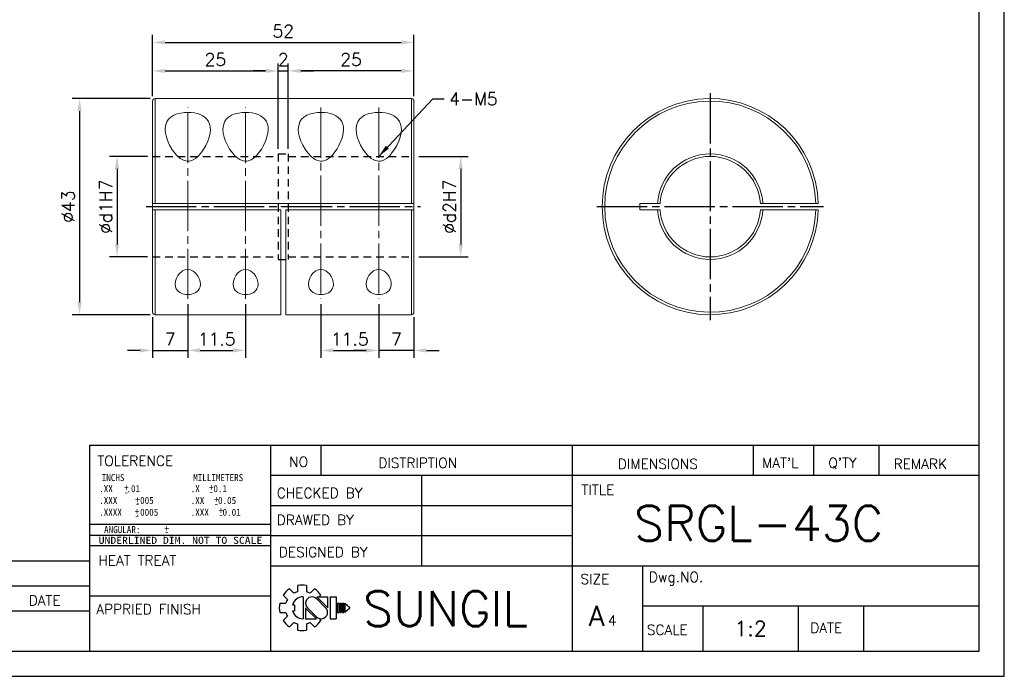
# Model space of a CAD drawing. Extents: x 10 to 307, y 10 to 220.
# Tile 2 of 3: x 111 to 307, y 10 to 141. Entities that reach past the tile are written whole.
import ezdxf
from ezdxf.enums import TextEntityAlignment as Align

# ---------------------------------------------------------------- set-up
doc = ezdxf.new("R2010")
doc.units = 0
doc.header["$LTSCALE"] = 0.5
doc.header["$MEASUREMENT"] = 0
doc.linetypes.add('CENTER', pattern=[27, 20, -2, 3, -2])
doc.linetypes.add('HIDDEN', pattern=[5, 3, -2])
doc.layers.get('0').update_dxf_attribs({"linetype": 'CONTINUOUS'})
doc.layers.get('Defpoints').update_dxf_attribs({"linetype": 'CONTINUOUS'})
doc.layers.add('DIM', color=4, linetype='CONTINUOUS')
doc.styles.add('MONOTXT', font='DotumChe.ttf')
doc.styles.get("Standard").update_dxf_attribs({"font": 'romans.shx', "bigfont": 'whgtxt.shx'})
doc.dimstyles.new('LIM', dxfattribs={"dimtxt": 2.5, "dimasz": 2.5, "dimexe": 1.5, "dimexo": 1, "dimgap": 1, "dimtad": 1, "dimdec": 3, "dimzin": 9, "dimdsep": 46, "dimtxsty": 'Standard', "dimcen": 2.5, "dimclrd": 1, "dimclre": 1, "dimadec": 0, "dimazin": 0, "dimtfac": 1, "dimtdec": 3, "dimtmove": 0, "dimatfit": 3, "dimfxl": 0, "dimtolj": 1, "dimtzin": 0, "dimarcsym": 0})

# ---------------------------------------------------------------- blocks, each defined once
blk = doc.blocks.new('*D142')
at = {"color": 1, "lineweight": -2}
for p, q in [((137.51, 125.43), (137.51, 137.6)), ((189.51, 125.43), (189.51, 137.6)), ((140.01, 136.1), (187.01, 136.1))]:
    blk.add_line(p, q, dxfattribs=at)
at = {"color": 1}
for points in [[(140.01, 136.52), (140.01, 135.69), (137.51, 136.1)], [(187.01, 136.52), (187.01, 135.69), (189.51, 136.1)]]:
    blk.add_solid(points, dxfattribs=at)
at = {"layer": 'Defpoints', "color": 0}
for p in [(189.51, 136.1), (137.51, 124.43), (189.51, 124.43)]:
    blk.add_point(p, dxfattribs=at)
at = {"color": 0, "insert": (163.51, 138.35), "char_height": 2.5, "attachment_point": 5}
blk.add_mtext('\\A1;52', dxfattribs=at)
blk = doc.blocks.new('*D143')
at = {"color": 1, "lineweight": -2}
for p, q in [((137.51, 125.43), (137.51, 131.93)), ((162.51, 114.93), (162.51, 131.93)), ((140.01, 130.43), (160.01, 130.43))]:
    blk.add_line(p, q, dxfattribs=at)
at = {"color": 1}
for points in [[(140.01, 130.85), (140.01, 130.02), (137.51, 130.43)], [(160.01, 130.85), (160.01, 130.02), (162.51, 130.43)]]:
    blk.add_solid(points, dxfattribs=at)
at = {"layer": 'Defpoints', "color": 0}
for p in [(162.51, 130.43), (137.51, 124.43), (162.51, 113.93)]:
    blk.add_point(p, dxfattribs=at)
at = {"color": 0, "insert": (150.01, 132.68), "char_height": 2.5, "attachment_point": 5}
blk.add_mtext('\\A1;25', dxfattribs=at)
blk = doc.blocks.new('*D144')
at = {"color": 1, "lineweight": -2}
for p, q in [((164.51, 114.93), (164.51, 131.93)), ((189.51, 125.43), (189.51, 131.93)), ((187.01, 130.43), (167.01, 130.43))]:
    blk.add_line(p, q, dxfattribs=at)
at = {"color": 1}
for points in [[(167.01, 130.85), (167.01, 130.02), (164.51, 130.43)], [(187.01, 130.85), (187.01, 130.02), (189.51, 130.43)]]:
    blk.add_solid(points, dxfattribs=at)
at = {"layer": 'Defpoints', "color": 0}
for p in [(164.51, 130.43), (189.51, 124.43), (164.51, 113.93)]:
    blk.add_point(p, dxfattribs=at)
at = {"color": 0, "insert": (177.01, 132.68), "char_height": 2.5, "attachment_point": 5}
blk.add_mtext('\\A1;25', dxfattribs=at)
blk = doc.blocks.new('*D145')
at = {"color": 1, "lineweight": -2}
for p, q in [((162.51, 131.43), (162.51, 131.93)), ((164.51, 131.43), (164.51, 131.93)), ((160.01, 130.43), (157.51, 130.43)), ((162.51, 130.43), (164.51, 130.43)), ((167.01, 130.43), (169.51, 130.43))]:
    blk.add_line(p, q, dxfattribs=at)
at = {"color": 1}
for points in [[(160.01, 130.85), (160.01, 130.02), (162.51, 130.43)], [(167.01, 130.85), (167.01, 130.02), (164.51, 130.43)]]:
    blk.add_solid(points, dxfattribs=at)
at = {"layer": 'Defpoints', "color": 0}
for p in [(162.51, 130.43), (164.51, 130.43), (164.51, 130.43)]:
    blk.add_point(p, dxfattribs=at)
at = {"color": 0, "insert": (163.51, 132.68), "char_height": 2.5, "attachment_point": 5}
blk.add_mtext('\\A1;2', dxfattribs=at)
blk = doc.blocks.new('*D146')
at = {"color": 1, "lineweight": -2}
for p, q in [((137.01, 124.93), (121.48, 124.93)), ((122.98, 122.43), (122.98, 84.43)), ((137.01, 81.93), (121.48, 81.93))]:
    blk.add_line(p, q, dxfattribs=at)
at = {"color": 1}
for points in [[(122.56, 122.43), (123.4, 122.43), (122.98, 124.93)], [(122.56, 84.43), (123.4, 84.43), (122.98, 81.93)]]:
    blk.add_solid(points, dxfattribs=at)
at = {"layer": 'Defpoints', "color": 0}
for p in [(138.01, 124.93), (122.98, 81.93), (138.01, 81.93)]:
    blk.add_point(p, dxfattribs=at)
at = {"color": 0, "insert": (120.73, 103.43), "char_height": 2.5, "attachment_point": 5, "rotation": 90}
blk.add_mtext('\\A1;%%c43', dxfattribs=at)
blk = doc.blocks.new('*D147')
at = {"color": 1, "lineweight": -2}
for p, q in [((136.51, 113.43), (128.94, 113.43)), ((130.44, 110.93), (130.44, 95.93)), ((136.51, 93.43), (128.94, 93.43))]:
    blk.add_line(p, q, dxfattribs=at)
at = {"color": 1}
for points in [[(130.02, 110.93), (130.85, 110.93), (130.44, 113.43)], [(130.02, 95.93), (130.85, 95.93), (130.44, 93.43)]]:
    blk.add_solid(points, dxfattribs=at)
at = {"layer": 'Defpoints', "color": 0}
for p in [(137.51, 113.43), (130.44, 93.43), (137.51, 93.43)]:
    blk.add_point(p, dxfattribs=at)
at = {"color": 0, "insert": (128.19, 103.43), "char_height": 2.5, "attachment_point": 5, "rotation": 90}
blk.add_mtext('\\A1;%%cd1H7', dxfattribs=at)
blk = doc.blocks.new('*D148')
at = {"color": 1, "lineweight": -2}
for p, q in [((190.51, 113.43), (200.33, 113.43)), ((198.83, 110.93), (198.83, 95.93)), ((190.51, 93.43), (200.33, 93.43))]:
    blk.add_line(p, q, dxfattribs=at)
at = {"color": 1}
for points in [[(198.42, 110.93), (199.25, 110.93), (198.83, 113.43)], [(198.42, 95.93), (199.25, 95.93), (198.83, 93.43)]]:
    blk.add_solid(points, dxfattribs=at)
at = {"layer": 'Defpoints', "color": 0}
for p in [(189.51, 113.43), (189.51, 93.43), (198.83, 93.43)]:
    blk.add_point(p, dxfattribs=at)
at = {"color": 0, "insert": (196.58, 103.43), "char_height": 2.5, "attachment_point": 5, "rotation": 90}
blk.add_mtext('\\A1;%%cd2H7', dxfattribs=at)
blk = doc.blocks.new('*D149')
at = {"color": 1, "lineweight": -2}
for p, q in [((144.51, 84.06), (144.51, 73.33)), ((137.51, 81.43), (137.51, 73.33)), ((135.01, 74.83), (132.51, 74.83)), ((137.51, 74.83), (144.51, 74.83)), ((147.01, 74.83), (149.51, 74.83))]:
    blk.add_line(p, q, dxfattribs=at)
at = {"color": 1}
for points in [[(135.01, 75.25), (135.01, 74.41), (137.51, 74.83)], [(147.01, 75.25), (147.01, 74.41), (144.51, 74.83)]]:
    blk.add_solid(points, dxfattribs=at)
at = {"layer": 'Defpoints', "color": 0}
for p in [(144.51, 85.06), (137.51, 82.43), (144.51, 74.83)]:
    blk.add_point(p, dxfattribs=at)
at = {"color": 0, "insert": (141.01, 77.08), "char_height": 2.5, "attachment_point": 5}
blk.add_mtext('\\A1;7', dxfattribs=at)
blk = doc.blocks.new('*D150')
at = {"color": 1, "lineweight": -2}
for p, q in [((144.51, 84.06), (144.51, 73.33)), ((156.01, 84.06), (156.01, 73.33)), ((147.01, 74.83), (153.51, 74.83))]:
    blk.add_line(p, q, dxfattribs=at)
at = {"color": 1}
for points in [[(147.01, 75.25), (147.01, 74.41), (144.51, 74.83)], [(153.51, 75.25), (153.51, 74.41), (156.01, 74.83)]]:
    blk.add_solid(points, dxfattribs=at)
at = {"layer": 'Defpoints', "color": 0}
for p in [(144.51, 85.06), (156.01, 85.06), (156.01, 74.83)]:
    blk.add_point(p, dxfattribs=at)
at = {"color": 0, "insert": (150.26, 77.08), "char_height": 2.5, "attachment_point": 5}
blk.add_mtext('\\A1;11.5', dxfattribs=at)
blk = doc.blocks.new('*D151')
at = {"color": 1, "lineweight": -2}
for p, q in [((182.51, 84.06), (182.51, 73.33)), ((189.51, 81.43), (189.51, 73.33)), ((180.01, 74.83), (177.51, 74.83)), ((189.51, 74.83), (182.51, 74.83)), ((192.01, 74.83), (194.51, 74.83))]:
    blk.add_line(p, q, dxfattribs=at)
at = {"color": 1}
for points in [[(180.01, 75.25), (180.01, 74.41), (182.51, 74.83)], [(192.01, 75.25), (192.01, 74.41), (189.51, 74.83)]]:
    blk.add_solid(points, dxfattribs=at)
at = {"layer": 'Defpoints', "color": 0}
for p in [(182.51, 85.06), (189.51, 82.43), (182.51, 74.83)]:
    blk.add_point(p, dxfattribs=at)
at = {"color": 0, "insert": (186.01, 77.08), "char_height": 2.5, "attachment_point": 5}
blk.add_mtext('\\A1;7', dxfattribs=at)
blk = doc.blocks.new('*D152')
at = {"color": 1, "lineweight": -2}
for p, q in [((171.01, 84.06), (171.01, 73.33)), ((182.51, 84.06), (182.51, 73.33)), ((173.51, 74.83), (180.01, 74.83))]:
    blk.add_line(p, q, dxfattribs=at)
at = {"color": 1}
for points in [[(173.51, 75.25), (173.51, 74.41), (171.01, 74.83)], [(180.01, 75.25), (180.01, 74.41), (182.51, 74.83)]]:
    blk.add_solid(points, dxfattribs=at)
at = {"layer": 'Defpoints', "color": 0}
for p in [(171.01, 85.06), (182.51, 85.06), (182.51, 74.83)]:
    blk.add_point(p, dxfattribs=at)
at = {"color": 0, "insert": (176.76, 77.08), "char_height": 2.5, "attachment_point": 5}
blk.add_mtext('\\A1;11.5', dxfattribs=at)

msp = doc.modelspace()

# ---------------------------------------------------------------- linework, layer by layer
for p, q in [((307, 10), (307, 220)), ((302, 15), (302, 215)), ((125, 15), (125, 56)), ((125, 56), (302, 56)), ((161, 56), (161, 15)), ((171, 56), (171, 50)), ((221, 56), (221, 15)), ((257, 56), (257, 50)), ((269, 56), (269, 50)), ((282, 56), (282, 50)), ((161, 50), (302, 50)), ((191, 50), (191, 32)), ((161, 44), (221, 44)), ((161, 38), (221, 38)), ((125, 36), (161, 36)), ((20.1963, 33), (125, 33)), ((161, 32), (302, 32)), ((235, 32), (235, 15)), ((20.1963, 28), (125, 28)), ((125, 26), (161, 26)), ((235, 24), (302, 24)), ((247, 24), (247, 15)), ((265.9684, 24), (265.9684, 15)), ((279.008, 24), (279.008, 15)), ((20.1963, 23), (125, 23)), ((15, 15), (302, 15)), ((10, 10), (307, 10))]:
    msp.add_line(p, q)
at = {"color": 1, "linetype": 'CENTER'}
for p, q in [((248.4795, 126.0028), (248.4795, 80.8528)), ((136.2144, 103.4278), (190.8144, 103.4278)), ((225.9045, 103.4278), (271.0044, 103.4278))]:
    msp.add_line(p, q, dxfattribs=at)
at = {"color": 7, "linetype": 'Continuous', "lineweight": 15}
for p, q in [((137.5144, 104.0278), (137.5144, 124.4278)), ((189.0144, 124.9278), (138.0144, 124.9278)), ((138.0144, 124.9278), (138.0144, 104.0278)), ((189.0144, 104.0278), (189.0144, 124.9278)), ((189.5144, 124.4278), (189.5144, 104.0278)), ((137.5144, 104.0278), (137.5144, 113.9278)), ((189.5144, 113.9278), (189.5144, 104.0278)), ((138.0144, 104.0278), (137.5144, 104.0278)), ((137.5144, 104.0278), (137.5144, 102.8278)), ((138.0144, 104.0278), (189.0144, 104.0278)), ((189.5144, 104.0278), (189.0144, 104.0278)), ((189.5144, 104.0278), (189.5144, 102.8278)), ((234.4783, 104.0278), (234.4783, 102.8278)), ((237.9955, 104.0278), (234.4783, 104.0278)), ((238.4964, 104.0278), (237.9955, 104.0278)), ((258.9612, 104.0278), (258.4603, 104.0278)), ((269.4698, 104.0278), (258.9612, 104.0278)), ((269.97, 104.0278), (269.4698, 104.0278)), ((137.5144, 82.4278), (137.5144, 102.8278)), ((137.5144, 102.8278), (138.0144, 102.8278)), ((137.5144, 92.9278), (137.5144, 102.8278)), ((163.0144, 102.8278), (138.0144, 102.8278)), ((138.0144, 102.8278), (138.0144, 81.9278)), ((163.0144, 103.4278), (164.0144, 103.4278)), ((163.0144, 81.9278), (163.0144, 102.8278)), ((164.0144, 102.8278), (164.0144, 81.9278)), ((189.0144, 102.8278), (164.0144, 102.8278)), ((189.0144, 102.8278), (189.5144, 102.8278)), ((189.0144, 81.9278), (189.0144, 102.8278)), ((189.5144, 102.8278), (189.5144, 82.4278)), ((189.5144, 102.8278), (189.5144, 92.9278)), ((234.4783, 102.8278), (237.9955, 102.8278)), ((237.9955, 102.8278), (238.4964, 102.8278)), ((258.4603, 102.8278), (258.9612, 102.8278)), ((258.9612, 102.8278), (269.4698, 102.8278)), ((269.4698, 102.8278), (269.97, 102.8278)), ((138.0144, 81.9278), (163.0144, 81.9278)), ((164.0144, 81.9278), (189.0144, 81.9278))]:
    msp.add_line(p, q, dxfattribs=at)
at = {"color": 1, "linetype": 'CENTER', "lineweight": 15}
for p, q in [((144.5144, 85.0613), (144.5144, 123.1273)), ((156.0144, 85.0613), (156.0144, 123.1273)), ((171.0144, 123.1273), (171.0144, 85.0613)), ((182.5144, 123.1273), (182.5144, 85.0613))]:
    msp.add_line(p, q, dxfattribs=at)
at = {"color": 5, "linetype": 'HIDDEN'}
for p, q in [((162.5144, 113.9278), (162.5144, 92.9278)), ((162.5144, 113.9278), (164.5144, 113.9278)), ((164.5144, 113.9278), (164.5144, 92.9278)), ((137.5144, 113.4278), (162.5144, 113.4278)), ((164.5144, 113.4278), (189.5144, 113.4278)), ((137.5144, 93.4278), (162.5144, 93.4278)), ((162.5144, 92.9278), (164.5144, 92.9278)), ((164.5144, 93.4278), (189.5144, 93.4278))]:
    msp.add_line(p, q, dxfattribs=at)
at = {"color": 0}
for p, q in [((125, 40.2855), (161, 40.2855)), ((125, 38.0531), (161, 38.0531))]:
    msp.add_line(p, q, dxfattribs=at)
at = {"color": 7, "linetype": 'Continuous', "lineweight": 15, "flags": 128}
for points in [[(140.0144, 118.8307), (140.0934, 119.6041), (140.3455, 120.3159), (140.6746, 120.8092), (141.1279, 121.2427), (141.7143, 121.6072), (142.418, 121.8899), (143.1017, 122.06), (143.8356, 122.1606), (144.5164, 122.1893), (145.1972, 122.1602), (145.8376, 122.0765), (146.4421, 121.94), (147.0073, 121.7471), (147.5084, 121.504), (147.9663, 121.1904), (148.338, 120.8291), (148.6558, 120.3671), (148.8687, 119.8606), (148.986, 119.3049), (149.0128, 118.7175), (148.9585, 118.1087), (148.778, 117.2818), (148.4849, 116.4347), (148.0895, 115.5848), (147.72, 114.9375), (147.2863, 114.3035), (146.7817, 113.7005), (146.4298, 113.3527), (146.0398, 113.0361), (145.5985, 112.7635), (145.1106, 112.5681), (144.7875, 112.5014), (144.4568, 112.484), (144.1276, 112.5193), (143.8088, 112.6021), (143.3916, 112.7837), (143.01, 113.021), (142.4101, 113.5308), (141.8981, 114.1052), (141.349, 114.8726), (140.8952, 115.6665), (140.5324, 116.4652), (140.2538, 117.2724), (140.0766, 118.0661), (140.0144, 118.8307)], [(151.5144, 118.8307), (151.5934, 119.6041), (151.8455, 120.3159), (152.1746, 120.8092), (152.6279, 121.2427), (153.2143, 121.6072), (153.918, 121.8899), (154.6017, 122.06), (155.3356, 122.1606), (156.0164, 122.1893), (156.6972, 122.1602), (157.3376, 122.0765), (157.9421, 121.94), (158.5073, 121.7471), (159.0084, 121.504), (159.4663, 121.1904), (159.838, 120.8291), (160.1558, 120.3671), (160.3687, 119.8606), (160.486, 119.3049), (160.5128, 118.7175), (160.4585, 118.1087), (160.278, 117.2818), (159.9849, 116.4347), (159.5895, 115.5848), (159.22, 114.9375), (158.7863, 114.3035), (158.2817, 113.7005), (157.9298, 113.3527), (157.5398, 113.0361), (157.0985, 112.7635), (156.6106, 112.5681), (156.2875, 112.5014), (155.9568, 112.484), (155.6276, 112.5193), (155.3088, 112.6021), (154.8916, 112.7837), (154.51, 113.021), (153.9101, 113.5308), (153.3981, 114.1052), (152.849, 114.8726), (152.3952, 115.6665), (152.0324, 116.4652), (151.7538, 117.2724), (151.5766, 118.0661), (151.5144, 118.8307)], [(166.5144, 118.8307), (166.5934, 119.6041), (166.8455, 120.3159), (167.1746, 120.8092), (167.6279, 121.2427), (168.2143, 121.6072), (168.918, 121.8899), (169.6017, 122.06), (170.3356, 122.1606), (171.0164, 122.1893), (171.6972, 122.1602), (172.3376, 122.0765), (172.9421, 121.94), (173.5073, 121.7471), (174.0084, 121.504), (174.4663, 121.1904), (174.838, 120.8291), (175.1558, 120.3671), (175.3687, 119.8606), (175.486, 119.3049), (175.5128, 118.7175), (175.4585, 118.1087), (175.278, 117.2818), (174.9849, 116.4347), (174.5895, 115.5848), (174.22, 114.9375), (173.7863, 114.3035), (173.2817, 113.7005), (172.9298, 113.3527), (172.5398, 113.0361), (172.0985, 112.7635), (171.6106, 112.5681), (171.2875, 112.5014), (170.9568, 112.484), (170.6276, 112.5193), (170.3088, 112.6021), (169.8916, 112.7837), (169.51, 113.021), (168.9101, 113.5308), (168.3981, 114.1052), (167.849, 114.8726), (167.3952, 115.6665), (167.0324, 116.4652), (166.7538, 117.2724), (166.5766, 118.0661), (166.5144, 118.8307)], [(178.0144, 118.8307), (178.0934, 119.6041), (178.3455, 120.3159), (178.6746, 120.8092), (179.1279, 121.2427), (179.7143, 121.6072), (180.418, 121.8899), (181.1017, 122.06), (181.8356, 122.1606), (182.5164, 122.1893), (183.1972, 122.1602), (183.8376, 122.0765), (184.4421, 121.94), (185.0073, 121.7471), (185.5084, 121.504), (185.9663, 121.1904), (186.338, 120.8291), (186.6558, 120.3671), (186.8687, 119.8606), (186.986, 119.3049), (187.0128, 118.7175), (186.9585, 118.1087), (186.778, 117.2818), (186.4849, 116.4347), (186.0895, 115.5848), (185.72, 114.9375), (185.2863, 114.3035), (184.7817, 113.7005), (184.4298, 113.3527), (184.0398, 113.0361), (183.5985, 112.7635), (183.1106, 112.5681), (182.7875, 112.5014), (182.4568, 112.484), (182.1276, 112.5193), (181.8088, 112.6021), (181.3916, 112.7837), (181.01, 113.021), (180.4101, 113.5308), (179.8981, 114.1052), (179.349, 114.8726), (178.8952, 115.6665), (178.5324, 116.4652), (178.2538, 117.2724), (178.0766, 118.0661), (178.0144, 118.8307)], [(142.0144, 88.0249), (142.0852, 88.6237), (142.2913, 89.2281), (142.5596, 89.7147), (142.9236, 90.1736), (143.1824, 90.4161), (143.4804, 90.63), (143.7391, 90.7667), (144.0209, 90.8692), (144.5185, 90.9378), (145.0162, 90.8668), (145.3048, 90.7599), (145.5688, 90.6173), (145.9148, 90.3576), (146.2068, 90.0613), (146.5651, 89.561), (146.8173, 89.0364), (146.9717, 88.487), (147.0131, 87.9457), (146.9482, 87.4888), (146.7787, 87.0597), (146.57, 86.7575), (146.2892, 86.4876), (146.0056, 86.2985), (145.6755, 86.1429), (145.3009, 86.0266), (144.8958, 85.9559), (144.5306, 85.9352), (144.165, 85.9525), (143.8324, 86.0032), (143.5178, 86.0849), (143.2166, 86.2004), (142.9472, 86.343), (142.6857, 86.5317), (142.4693, 86.7449), (142.23, 87.0978), (142.0821, 87.4827), (142.0144, 88.0249)], [(153.5144, 88.0249), (153.5852, 88.6237), (153.7913, 89.2281), (154.0596, 89.7147), (154.4236, 90.1736), (154.6824, 90.4161), (154.9804, 90.63), (155.2391, 90.7667), (155.5209, 90.8692), (156.0185, 90.9378), (156.5162, 90.8668), (156.8048, 90.7599), (157.0688, 90.6173), (157.4148, 90.3576), (157.7068, 90.0613), (158.0651, 89.561), (158.3173, 89.0364), (158.4717, 88.487), (158.5131, 87.9457), (158.4482, 87.4888), (158.2787, 87.0597), (158.07, 86.7575), (157.7892, 86.4876), (157.5056, 86.2985), (157.1755, 86.1429), (156.8009, 86.0266), (156.3958, 85.9559), (156.0306, 85.9352), (155.665, 85.9525), (155.3324, 86.0032), (155.0178, 86.0849), (154.7166, 86.2004), (154.4472, 86.343), (154.1857, 86.5317), (153.9693, 86.7449), (153.73, 87.0978), (153.5821, 87.4827), (153.5144, 88.0249)], [(168.5144, 88.0249), (168.5852, 88.6237), (168.7913, 89.2281), (169.0596, 89.7147), (169.4236, 90.1736), (169.6824, 90.4161), (169.9804, 90.63), (170.2391, 90.7667), (170.5209, 90.8692), (171.0185, 90.9378), (171.5162, 90.8668), (171.8048, 90.7599), (172.0688, 90.6173), (172.4148, 90.3576), (172.7068, 90.0613), (173.0651, 89.561), (173.3173, 89.0364), (173.4717, 88.487), (173.5131, 87.9457), (173.4482, 87.4888), (173.2787, 87.0597), (173.07, 86.7575), (172.7892, 86.4876), (172.5056, 86.2985), (172.1755, 86.1429), (171.8009, 86.0266), (171.3958, 85.9559), (171.0306, 85.9352), (170.665, 85.9525), (170.3324, 86.0032), (170.0178, 86.0849), (169.7166, 86.2004), (169.4472, 86.343), (169.1857, 86.5317), (168.9693, 86.7449), (168.73, 87.0978), (168.5821, 87.4827), (168.5144, 88.0249)], [(180.0144, 88.0249), (180.0852, 88.6237), (180.2913, 89.2281), (180.5596, 89.7147), (180.9236, 90.1736), (181.1824, 90.4161), (181.4804, 90.63), (181.7391, 90.7667), (182.0209, 90.8692), (182.5185, 90.9378), (183.0162, 90.8668), (183.3048, 90.7599), (183.5688, 90.6173), (183.9148, 90.3576), (184.2068, 90.0613), (184.5651, 89.561), (184.8173, 89.0364), (184.9717, 88.487), (185.0131, 87.9457), (184.9482, 87.4888), (184.7787, 87.0597), (184.57, 86.7575), (184.2892, 86.4876), (184.0056, 86.2985), (183.6755, 86.1429), (183.3009, 86.0266), (182.8958, 85.9559), (182.5306, 85.9352), (182.165, 85.9525), (181.8324, 86.0032), (181.5178, 86.0849), (181.2166, 86.2004), (180.9472, 86.343), (180.6857, 86.5317), (180.4693, 86.7449), (180.23, 87.0978), (180.0821, 87.4827), (180.0144, 88.0249)]]:
    msp.add_lwpolyline(points, dxfattribs=at)
at = {"color": 7, "linetype": 'Continuous', "lineweight": 15}
for centre, radius, start, end in [((138.0144, 124.4278), 0.5, 90, 180), ((189.0144, 124.4278), 0.5, 0, 90), ((248.4783, 103.4278), 21.5, 1.59916, 358.40084), ((248.4783, 103.4278), 21, 1.637245, 358.362755), ((248.4783, 103.4278), 10.5, 3.275829, 176.724171), ((248.4783, 103.4278), 10, 3.439813, 176.560187), ((248.4783, 103.4278), 21.5, 180, 358.40084), ((248.4783, 103.4278), 10.5, 183.275829, 356.724171), ((248.4783, 103.4278), 10, 183.439813, 356.560187), ((138.0144, 82.4278), 0.5, 180, 270), ((189.0144, 82.4278), 0.5, 270, 0)]:
    msp.add_arc(centre, radius, start, end, dxfattribs=at)
at = {"layer": 'DIM', "color": 0}
for p, q in [((166.3456, 28.0444), (166.3456, 26.8276)), ((168.1456, 28.0444), (168.1456, 26.8276)), ((163.4828, 26.113), (164.3432, 25.2526)), ((164.7555, 27.3858), (165.616, 26.5254)), ((167.4582, 25.8087), (167.4582, 21.4373)), ((168.8752, 26.5254), (169.7356, 27.3858)), ((172.3357, 23.6608), (170.1807, 25.8087)), ((170.1807, 25.8087), (172.3357, 25.8087)), ((170.7041, 25.8087), (171.0084, 26.113)), ((172.3357, 25.8087), (172.3357, 23.623)), ((172.8457, 25.8087), (172.8457, 23.623)), ((172.8457, 25.8087), (174.0457, 25.8087)), ((174.0457, 25.8087), (174.0457, 23.623)), ((162.8242, 24.523), (164.041, 24.523)), ((162.8242, 24.523), (164.041, 24.523)), ((165.3565, 24.223), (165.766, 24.223)), ((165.766, 24.223), (165.766, 23.023)), ((167.9557, 23.623), (167.9557, 21.4373)), ((167.9557, 23.5851), (170.1107, 21.4373)), ((168.3427, 23.623), (170.1922, 21.7796)), ((171.9487, 23.623), (170.0992, 25.4663)), ((172.8457, 23.623), (172.8457, 21.4373)), ((174.0457, 23.623), (174.0457, 21.4373)), ((174.2557, 24.523), (174.2557, 23.623)), ((174.2557, 24.523), (174.5557, 24.523)), ((174.2557, 23.623), (174.2557, 22.723)), ((174.5557, 24.523), (174.5557, 23.623)), ((174.5557, 23.623), (174.5557, 22.723)), ((174.7657, 24.523), (174.7657, 23.623)), ((174.7657, 24.523), (175.0657, 24.523)), ((174.7657, 23.623), (174.7657, 22.723)), ((175.0657, 24.523), (175.0657, 23.623)), ((175.0657, 23.623), (175.0657, 22.723)), ((175.2757, 24.523), (175.2757, 23.623)), ((175.2757, 24.523), (175.5757, 24.523)), ((175.2757, 23.623), (175.2757, 22.723)), ((175.5757, 24.523), (175.5757, 23.623)), ((175.5757, 23.623), (175.5757, 22.723)), ((175.7857, 24.523), (175.7857, 23.623)), ((175.7857, 24.523), (176.6857, 23.773)), ((175.7857, 23.623), (175.7857, 22.723)), ((176.6857, 23.773), (176.6857, 23.623)), ((176.6857, 23.773), (176.6857, 23.473)), ((176.6857, 23.623), (176.6857, 23.473)), ((162.8242, 22.723), (164.041, 22.723)), ((163.4828, 21.133), (164.3432, 21.9934)), ((165.3565, 23.023), (165.766, 23.023)), ((174.2557, 22.723), (174.5557, 22.723)), ((174.7657, 22.723), (175.0657, 22.723)), ((175.2757, 22.723), (175.5757, 22.723)), ((176.6857, 23.473), (175.7857, 22.723)), ((164.7555, 19.8602), (165.616, 20.7206)), ((166.3456, 20.4184), (166.3456, 19.2016)), ((167.9557, 21.4373), (170.1107, 21.4373)), ((168.1456, 20.4184), (168.1456, 19.2016)), ((168.8752, 20.7206), (169.7356, 19.8602)), ((170.6284, 21.5129), (171.0084, 21.133)), ((172.8457, 21.4373), (174.0457, 21.4373))]:
    msp.add_line(p, q, dxfattribs=at)
for centre, radius, start, end in [((167.2456, 23.623), 4.5121, 78.49434, 101.50566), ((167.2456, 23.623), 4.5121, 123.49434, 146.50566), ((167.4582, 23.623), 2.1857, 90, 164.067144), ((167.2456, 23.623), 3.3286, 105.687209, 119.312791), ((169.2307, 24.5359), 1.2728, 43.220228, 225.828215), ((167.2456, 23.623), 3.3286, 60.687209, 74.312791), ((167.2456, 23.623), 4.5121, 33.49434, 56.50566), ((167.2456, 23.623), 4.5121, 168.49434, 191.50566), ((167.2456, 23.623), 3.3286, 150.687209, 164.312791), ((171.0607, 22.7101), 1.2728, 223.220228, 45.828215), ((167.2456, 23.623), 3.3286, 195.687209, 209.312791), ((167.4582, 23.623), 2.1857, 195.932856, 270), ((167.2456, 23.623), 4.5121, 213.49434, 236.50566), ((167.2456, 23.623), 3.3286, 240.687209, 254.312791), ((167.2456, 23.623), 3.3286, 285.687209, 299.312791), ((167.2456, 23.623), 4.5121, 303.49434, 326.50566), ((167.2456, 23.623), 4.5121, 258.49434, 281.50566)]:
    msp.add_arc(centre, radius, start, end, dxfattribs=at)

# ---------------------------------------------------------------- texts
for s, height, p in [('TOLERENCE', 2, (126.5255, 51.8649)), ('NO', 2, (164.6932, 51.6585)), ('DISTRIPTION', 2, (182.436, 51.4522)), ('DIMENSIONS', 2, (230.0941, 51.2459)), ("MAT'L", 2, (258.7715, 51.4522)), ("Q'TY", 2, (271.9755, 51.4522)), ('REMARK', 2, (284.9731, 51.2459)), ('CHECKED BY', 2, (162.2174, 45.4691)), ('TITLE', 2, (222.8732, 46.0881)), ('DRAWED BY', 2, (162.2174, 40.105)), ('DESIGNED BY', 2, (162.6301, 33.7092)), ('HEAT TREAT', 2, (126.7318, 32.0587)), ('SIZE', 2, (222.6669, 28.3451)), ('Dwg.NO.', 2, (236.2835, 28.7577)), ('DATE', 2, (112.8572, 24.0975)), ('APPRIED FINISH', 2, (126.3191, 22.362)), ('A', 4, (224.3125, 20.0165)), ('SCALE', 2, (235.8709, 18.2357)), ('DATE', 2, (268.388, 18.6483))]:
    msp.add_text(s, height=height).set_placement(p)
at = {"style": 'MONOTXT'}
for s, p in [('INCHS', (127.3862, 48.8304)), ('MILLIMETERS', (145.5862, 48.8304)), ('.XX   .01', (126.8839, 46.6317)), ('+', (131.8296, 46.7971)), ('.X   0.1', (145.0965, 46.6317)), ('+', (148.7629, 46.898)), ('.XXX    .005', (126.8839, 44.2829)), ('-', (131.8296, 45.9489)), ('+', (134.0515, 44.4423)), ('.XX   0.05', (145.0965, 44.2829)), ('-', (148.7629, 46.0498)), ('+', (149.7392, 44.5096)), ('.XXXX   .0005', (126.8839, 41.934)), ('+', (133.9505, 42.1212)), ('-', (134.0515, 43.5942)), ('.XXX   0.01', (145.0965, 41.934)), ('-', (149.7392, 43.6614)), ('+', (150.6818, 42.2894)), ('-', (133.9505, 41.273)), ('-', (150.6818, 41.4412)), ('ANGULAR:   ', (127.8556, 38.4887)), ('+', (139.8877, 38.7436)), ('-', (139.8877, 38.0436))]:
    msp.add_text(s, height=1.4, dxfattribs=at).set_placement(p)
at = {"style": 'MONOTXT', "width": 1.217965}
msp.add_text('UNDERLINED DIM. NOT TO SCALE', height=1.4, rotation=360, dxfattribs=at).set_placement((126.7857, 36.3492), (159.3357, 36.3492), align=Align.FIT)
at = {"insert": (196.5248, 126.1148), "char_height": 2.5, "width": 2.5, "attachment_point": 1}
msp.add_mtext('4-M5', dxfattribs=at)
at = {"layer": 'DIM', "color": 0}
for s, height, p in [('SRGL-43C', 6.96943, (233.3381, 36.9572)), ('SUNGIL', 6.96943, (179.3936, 19.9572)), ('4', 2, (228.1221, 20.104))]:
    msp.add_text(s, height=height, dxfattribs=at).set_placement(p)
at = {"layer": 'DIM', "color": 0, "insert": (256.5, 19.5), "char_height": 3, "width": 19, "attachment_point": 5}
msp.add_mtext('1:2', dxfattribs=at)

# ---------------------------------------------------------------- dimensions: what is measured, and where the dimension line sits
for base, p1, p2, picture, middle in [((189.5144, 136.1039), (137.5144, 124.4278), (189.5144, 124.4278), '*D142', (163.5144, 138.3539)), ((162.5144, 130.4348), (137.5144, 124.4278), (162.5144, 113.9278), '*D143', (150.0144, 132.6848)), ((164.5144, 130.4348), (189.5144, 124.4278), (164.5144, 113.9278), '*D144', (177.0144, 132.6848)), ((144.5144, 74.8312), (137.5144, 82.4278), (144.5144, 85.0613), '*D149', (141.0144, 77.0812)), ((156.0144, 74.8312), (144.5144, 85.0613), (156.0144, 85.0613), '*D150', (150.2644, 77.0812)), ((182.5144, 74.8312), (171.0144, 85.0613), (182.5144, 85.0613), '*D152', (176.7644, 77.0812)), ((182.5144, 74.8312), (189.5144, 82.4278), (182.5144, 85.0613), '*D151', (186.0144, 77.0812))]:
    dim = msp.add_linear_dim(base=base, p1=p1, p2=p2, dimstyle='LIM')
    dim.commit()
    dim.dimension.update_dxf_attribs({"geometry": picture, "text_midpoint": middle})
dim = msp.add_linear_dim(base=(164.5144, 130.4348), p1=(162.5144, 130.4348), p2=(164.5144, 130.4348), dimstyle='LIM')
dim.commit()
dim.dimension.update_dxf_attribs({"geometry": '*D145', "text_midpoint": (163.5144, 130.4348), "dimtype": 160})
for base, p1, p2, text, picture, middle in [((122.9797, 81.9278), (138.0144, 124.9278), (138.0144, 81.9278), '%%c43', '*D146', (120.7297, 103.4278)), ((130.4371, 93.4278), (137.5144, 113.4278), (137.5144, 93.4278), '%%cd1H7', '*D147', (128.1871, 103.4278)), ((198.8349, 93.4278), (189.5144, 113.4278), (189.5144, 93.4278), '%%cd2H7', '*D148', (196.5849, 103.4278))]:
    dim = msp.add_linear_dim(base=base, p1=p1, p2=p2, angle=90, text=text, dimstyle='LIM')
    dim.commit()
    dim.dimension.update_dxf_attribs({"geometry": picture, "text_midpoint": middle})

# ---------------------------------------------------------------- leaders
at = {"annotation_type": 0, "has_hookline": 1, "hookline_direction": 0, "text_width": 10}
msp.add_leader([(182.5144, 113.4278), (193.2765, 124.8648), (195.5248, 124.8648)], dimstyle='LIM', override={"dimgap": 1, "dimtad": 0}, dxfattribs=at)

doc.saveas('drawing.dxf')
